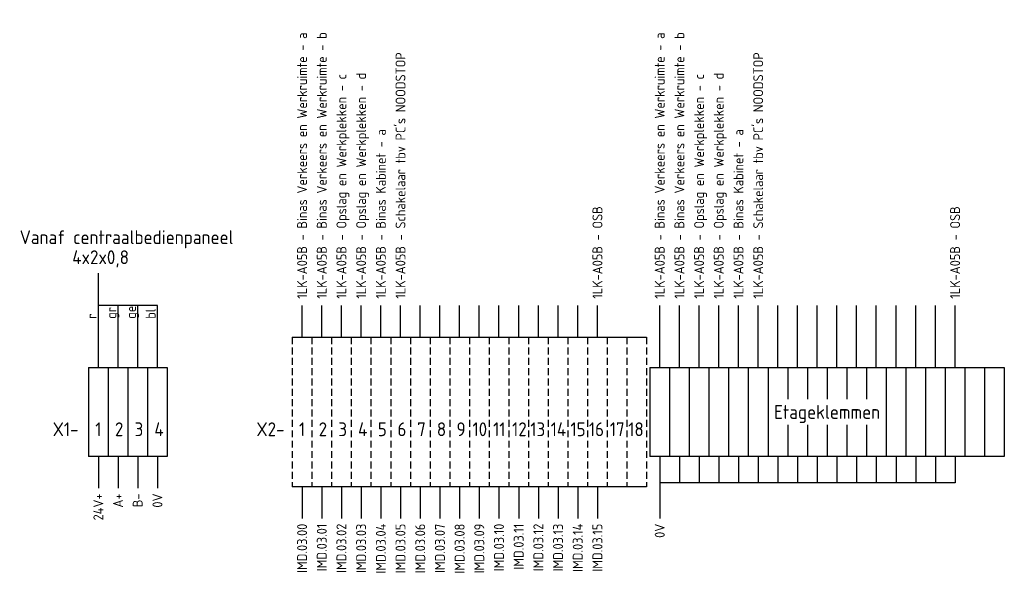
# Model space of a CAD drawing. Extents: x -1224 to 18134, y -20786 to 3554.
# Tile 26 of 88: x 6940 to 7119, y -7371 to -7269. Entities that reach past the tile are written whole.
import ezdxf
from ezdxf.enums import TextEntityAlignment as Align

# ---------------------------------------------------------------- set-up
doc = ezdxf.new("R2010")
doc.units = 0
doc.linetypes.add('HIDDEN2', pattern=[1.875, 1.25, -0.625])
doc.layers.add('EL$1----', color=3, linetype='CONTINUOUS')
doc.styles.add('BURO-018', font='ISO.shx', dxfattribs={"height": 1.8})
doc.styles.add('BURO-025', font='ISO.shx', dxfattribs={"height": 2.5})

msp = doc.modelspace()

# ---------------------------------------------------------------- linework, layer by layer
at = {"layer": 'EL$1----', "color": 1}
for p, q in [((6954.73, -7331.61), (6954.73, -7314.55)), ((6965.43, -7320.4), (6954.73, -7320.4)), ((6958.29, -7331.61), (6958.29, -7320.4)), ((6961.86, -7331.61), (6961.86, -7320.4)), ((6965.43, -7331.61), (6965.43, -7320.4)), ((6991.64, -7326.14), (6991.64, -7320.4)), ((6995.21, -7326.14), (6995.21, -7320.4)), ((6998.77, -7326.14), (6998.77, -7320.4)), ((7002.34, -7326.14), (7002.34, -7320.4)), ((7005.91, -7326.14), (7005.91, -7320.4)), ((7009.47, -7326.14), (7009.47, -7320.4)), ((7013.04, -7326.14), (7013.04, -7320.4)), ((7016.61, -7326.14), (7016.61, -7320.4)), ((7020.18, -7326.14), (7020.18, -7320.4)), ((7023.74, -7326.14), (7023.74, -7320.4)), ((7027.31, -7326.14), (7027.31, -7320.4)), ((7030.88, -7326.14), (7030.88, -7320.4)), ((7034.44, -7326.14), (7034.44, -7320.4)), ((7038.01, -7326.14), (7038.01, -7320.4)), ((7041.58, -7326.14), (7041.58, -7320.4)), ((7045.15, -7326.14), (7045.15, -7320.4)), ((7056.43, -7331.61), (7056.43, -7320.4)), ((7060, -7331.61), (7060, -7320.4)), ((7063.57, -7331.61), (7063.57, -7320.4)), ((7067.13, -7331.61), (7067.13, -7320.4)), ((7070.7, -7331.61), (7070.7, -7320.4)), ((7074.27, -7331.61), (7074.27, -7320.4)), ((7077.84, -7331.61), (7077.84, -7320.4)), ((7081.4, -7331.61), (7081.4, -7320.4)), ((7084.97, -7331.61), (7084.97, -7320.4)), ((7088.54, -7331.61), (7088.54, -7320.4)), ((7092.1, -7331.61), (7092.1, -7320.4)), ((7095.67, -7331.61), (7095.67, -7320.4)), ((7099.24, -7331.61), (7099.24, -7320.4)), ((7102.81, -7331.61), (7102.81, -7320.4)), ((7106.37, -7331.61), (7106.37, -7320.4)), ((7109.94, -7331.61), (7109.94, -7320.4)), ((6954.73, -7347.76), (6954.73, -7353.5)), ((6958.29, -7347.76), (6958.29, -7353.5)), ((6961.86, -7347.76), (6961.86, -7353.5)), ((6965.43, -7347.76), (6965.43, -7353.5)), ((7056.43, -7347.76), (7056.43, -7358.97)), ((7060, -7347.76), (7060, -7352.53)), ((7063.57, -7347.76), (7063.57, -7352.53)), ((7067.13, -7347.76), (7067.13, -7352.53)), ((7070.7, -7347.76), (7070.7, -7352.53)), ((7074.27, -7347.76), (7074.27, -7352.53)), ((7077.84, -7347.76), (7077.84, -7352.53)), ((7081.4, -7347.76), (7081.4, -7352.53)), ((7084.97, -7347.76), (7084.97, -7352.53)), ((7088.54, -7347.76), (7088.54, -7352.53)), ((7092.1, -7347.76), (7092.1, -7352.53)), ((7095.67, -7347.76), (7095.67, -7352.53)), ((7099.24, -7347.76), (7099.24, -7352.53)), ((7102.81, -7347.76), (7102.81, -7352.53)), ((7106.37, -7347.76), (7106.37, -7352.53)), ((7109.94, -7347.76), (7109.94, -7352.53)), ((7060, -7352.53), (7056.43, -7352.53)), ((7063.57, -7352.53), (7060, -7352.53)), ((7067.13, -7352.53), (7063.57, -7352.53)), ((7070.7, -7352.53), (7067.13, -7352.53)), ((7074.27, -7352.53), (7070.7, -7352.53)), ((7077.84, -7352.53), (7074.27, -7352.53)), ((7081.4, -7352.53), (7077.84, -7352.53)), ((7084.97, -7352.53), (7081.4, -7352.53)), ((7088.54, -7352.53), (7084.97, -7352.53)), ((7092.1, -7352.53), (7088.54, -7352.53)), ((7095.67, -7352.53), (7092.1, -7352.53)), ((7099.24, -7352.53), (7095.67, -7352.53)), ((7102.81, -7352.53), (7099.24, -7352.53)), ((7106.37, -7352.53), (7102.81, -7352.53)), ((7109.94, -7352.53), (7106.37, -7352.53)), ((6991.64, -7353.23), (6991.64, -7358.97)), ((6995.21, -7353.23), (6995.21, -7358.97)), ((6998.77, -7353.23), (6998.77, -7358.97)), ((7002.34, -7353.23), (7002.34, -7358.97)), ((7005.91, -7353.23), (7005.91, -7358.97)), ((7009.47, -7353.23), (7009.47, -7358.97)), ((7013.04, -7353.23), (7013.04, -7358.97)), ((7016.61, -7353.23), (7016.61, -7358.97)), ((7020.18, -7353.23), (7020.18, -7358.97)), ((7023.74, -7353.23), (7023.74, -7358.97)), ((7027.31, -7353.23), (7027.31, -7358.97)), ((7030.88, -7353.23), (7030.88, -7358.97)), ((7034.44, -7353.23), (7034.44, -7358.97)), ((7038.01, -7353.23), (7038.01, -7358.97)), ((7041.58, -7353.23), (7041.58, -7358.97)), ((7045.15, -7353.23), (7045.15, -7358.97))]:
    msp.add_line(p, q, dxfattribs=at)
at = {"layer": 'EL$1----', "color": 1, "linetype": 'Continuous'}
for p, q in [((6989.85, -7326.14), (6993.42, -7326.14)), ((6993.42, -7326.14), (6996.99, -7326.14)), ((6996.99, -7326.14), (7000.56, -7326.14)), ((7000.56, -7326.14), (7004.12, -7326.14)), ((7004.12, -7326.14), (7007.69, -7326.14)), ((7007.69, -7326.14), (7011.26, -7326.14)), ((7011.26, -7326.14), (7014.82, -7326.14)), ((7014.82, -7326.14), (7018.39, -7326.14)), ((7018.39, -7326.14), (7021.96, -7326.14)), ((7021.96, -7326.14), (7025.53, -7326.14)), ((7025.53, -7326.14), (7029.09, -7326.14)), ((7029.09, -7326.14), (7032.66, -7326.14)), ((7032.66, -7326.14), (7036.23, -7326.14)), ((7036.23, -7326.14), (7039.79, -7326.14)), ((7039.79, -7326.14), (7043.36, -7326.14)), ((7043.36, -7326.14), (7046.93, -7326.14)), ((7046.93, -7326.14), (7050.5, -7326.14)), ((7050.5, -7326.14), (7054.06, -7326.14)), ((6993.42, -7353.23), (6989.85, -7353.23)), ((6996.99, -7353.23), (6993.42, -7353.23)), ((7000.56, -7353.23), (6996.99, -7353.23)), ((7004.12, -7353.23), (7000.56, -7353.23)), ((7007.69, -7353.23), (7004.12, -7353.23)), ((7011.26, -7353.23), (7007.69, -7353.23)), ((7014.82, -7353.23), (7011.26, -7353.23)), ((7018.39, -7353.23), (7014.82, -7353.23)), ((7021.96, -7353.23), (7018.39, -7353.23)), ((7025.53, -7353.23), (7021.96, -7353.23)), ((7029.09, -7353.23), (7025.53, -7353.23)), ((7032.66, -7353.23), (7029.09, -7353.23)), ((7036.23, -7353.23), (7032.66, -7353.23)), ((7039.79, -7353.23), (7036.23, -7353.23)), ((7043.36, -7353.23), (7039.79, -7353.23)), ((7046.93, -7353.23), (7043.36, -7353.23)), ((7050.5, -7353.23), (7046.93, -7353.23)), ((7054.06, -7353.23), (7050.5, -7353.23))]:
    msp.add_line(p, q, dxfattribs=at)
at = {"layer": 'EL$1----', "color": 1, "linetype": 'HIDDEN2'}
for p, q in [((6989.85, -7326.14), (6989.85, -7353.23)), ((6993.42, -7326.14), (6993.42, -7353.23)), ((6993.42, -7326.14), (6993.42, -7353.23)), ((6996.99, -7326.14), (6996.99, -7353.23)), ((6996.99, -7326.14), (6996.99, -7353.23)), ((7000.56, -7326.14), (7000.56, -7353.23)), ((7000.56, -7326.14), (7000.56, -7353.23)), ((7004.12, -7326.14), (7004.12, -7353.23)), ((7004.12, -7326.14), (7004.12, -7353.23)), ((7007.69, -7326.14), (7007.69, -7353.23)), ((7007.69, -7326.14), (7007.69, -7353.23)), ((7011.26, -7326.14), (7011.26, -7353.23)), ((7011.26, -7326.14), (7011.26, -7353.23)), ((7014.82, -7326.14), (7014.82, -7353.23)), ((7014.82, -7326.14), (7014.82, -7353.23)), ((7018.39, -7326.14), (7018.39, -7353.23)), ((7018.39, -7326.14), (7018.39, -7353.23)), ((7021.96, -7326.14), (7021.96, -7353.23)), ((7021.96, -7326.14), (7021.96, -7353.23)), ((7025.53, -7326.14), (7025.53, -7353.23)), ((7025.53, -7326.14), (7025.53, -7353.23)), ((7029.09, -7326.14), (7029.09, -7353.23)), ((7029.09, -7326.14), (7029.09, -7353.23)), ((7032.66, -7326.14), (7032.66, -7353.23)), ((7032.66, -7326.14), (7032.66, -7353.23)), ((7036.23, -7326.14), (7036.23, -7353.23)), ((7036.23, -7326.14), (7036.23, -7353.23)), ((7039.79, -7326.14), (7039.79, -7353.23)), ((7039.79, -7326.14), (7039.79, -7353.23)), ((7043.36, -7326.14), (7043.36, -7353.23)), ((7043.36, -7326.14), (7043.36, -7353.23)), ((7046.93, -7326.14), (7046.93, -7353.23)), ((7046.93, -7326.14), (7046.93, -7353.23)), ((7046.93, -7326.14), (7046.93, -7353.23)), ((7046.93, -7326.14), (7046.93, -7353.23)), ((7050.5, -7326.14), (7050.5, -7353.23)), ((7050.5, -7326.14), (7050.5, -7353.23)), ((7054.06, -7326.14), (7054.06, -7353.23))]:
    msp.add_line(p, q, dxfattribs=at)
at = {"layer": 'EL$1----'}
for p, q in [((6952.94, -7331.61), (6956.51, -7331.61)), ((6952.94, -7331.61), (6952.94, -7347.76)), ((6956.51, -7331.61), (6956.51, -7347.76)), ((6956.51, -7331.61), (6960.08, -7331.61)), ((6956.51, -7331.61), (6956.51, -7347.76)), ((6960.08, -7331.61), (6960.08, -7347.76)), ((6960.08, -7331.61), (6963.65, -7331.61)), ((6960.08, -7331.61), (6960.08, -7347.76)), ((6963.65, -7331.61), (6963.65, -7347.76)), ((6963.65, -7331.61), (6967.21, -7331.61)), ((6963.65, -7331.61), (6963.65, -7347.76)), ((6967.21, -7331.61), (6967.21, -7347.76)), ((6967.21, -7331.61), (6967.21, -7347.76)), ((6967.21, -7331.61), (6967.21, -7347.76)), ((6967.21, -7331.61), (6967.21, -7347.76)), ((7054.65, -7331.61), (7058.22, -7331.61)), ((7054.65, -7331.61), (7054.65, -7347.76)), ((7058.22, -7331.61), (7058.22, -7347.76)), ((7058.22, -7331.61), (7061.78, -7331.61)), ((7058.22, -7331.61), (7058.22, -7347.76)), ((7061.78, -7331.61), (7061.78, -7347.76)), ((7061.78, -7331.61), (7065.35, -7331.61)), ((7061.78, -7331.61), (7061.78, -7347.76)), ((7065.35, -7331.61), (7065.35, -7347.76)), ((7065.35, -7331.61), (7068.92, -7331.61)), ((7068.92, -7331.61), (7068.92, -7347.76)), ((7068.92, -7331.61), (7072.48, -7331.61)), ((7068.92, -7331.61), (7068.92, -7347.76)), ((7072.48, -7331.61), (7072.48, -7347.76)), ((7072.48, -7331.61), (7076.05, -7331.61)), ((7072.48, -7331.61), (7072.48, -7347.76)), ((7076.05, -7331.61), (7076.05, -7347.76)), ((7076.05, -7331.61), (7079.62, -7331.61)), ((7076.05, -7331.61), (7076.05, -7347.76)), ((7079.62, -7331.61), (7079.62, -7337.34)), ((7079.62, -7331.61), (7083.19, -7331.61)), ((7079.62, -7331.61), (7079.62, -7337.34)), ((7083.19, -7331.61), (7083.19, -7337.34)), ((7083.19, -7331.61), (7086.75, -7331.61)), ((7083.19, -7331.61), (7083.19, -7337.34)), ((7086.75, -7331.61), (7086.75, -7337.34)), ((7086.75, -7331.61), (7090.32, -7331.61)), ((7086.75, -7331.61), (7086.75, -7337.34)), ((7090.32, -7331.61), (7090.32, -7337.34)), ((7090.32, -7331.61), (7090.32, -7337.34)), ((7090.32, -7331.61), (7093.89, -7331.61)), ((7093.89, -7331.61), (7093.89, -7337.34)), ((7093.89, -7331.61), (7097.45, -7331.61)), ((7093.89, -7331.61), (7093.89, -7337.34)), ((7097.45, -7331.61), (7097.45, -7347.76)), ((7097.45, -7331.61), (7101.02, -7331.61)), ((7097.45, -7331.61), (7097.45, -7347.76)), ((7101.02, -7331.61), (7101.02, -7347.76)), ((7101.02, -7331.61), (7104.59, -7331.61)), ((7101.02, -7331.61), (7101.02, -7347.76)), ((7104.59, -7331.61), (7104.59, -7347.76)), ((7104.59, -7331.61), (7108.16, -7331.61)), ((7104.59, -7331.61), (7104.59, -7347.76)), ((7108.16, -7331.61), (7108.16, -7347.76)), ((7108.16, -7331.61), (7111.72, -7331.61)), ((7108.16, -7331.61), (7108.16, -7347.76)), ((7111.72, -7331.61), (7111.72, -7347.76)), ((7111.72, -7331.61), (7111.72, -7347.76)), ((7111.72, -7331.61), (7111.72, -7347.76)), ((7111.72, -7331.61), (7115.29, -7331.61)), ((7111.72, -7331.61), (7111.72, -7347.76)), ((7115.29, -7331.61), (7115.29, -7347.76)), ((7115.29, -7331.61), (7118.86, -7331.61)), ((7115.29, -7331.61), (7115.29, -7347.76)), ((7118.86, -7331.61), (7118.86, -7347.76)), ((7118.86, -7331.61), (7118.86, -7347.76)), ((7079.62, -7342.03), (7079.62, -7347.76)), ((7079.62, -7342.03), (7079.62, -7347.76)), ((7083.19, -7342.03), (7083.19, -7347.76)), ((7083.19, -7342.03), (7083.19, -7347.76)), ((7086.75, -7342.03), (7086.75, -7347.76)), ((7086.75, -7342.03), (7086.75, -7347.76)), ((7090.32, -7342.03), (7090.32, -7347.76)), ((7090.32, -7342.03), (7090.32, -7347.76)), ((7093.89, -7342.03), (7093.89, -7347.76)), ((7093.89, -7342.03), (7093.89, -7347.76)), ((6956.51, -7347.76), (6952.94, -7347.76)), ((6960.08, -7347.76), (6956.51, -7347.76)), ((6963.65, -7347.76), (6960.08, -7347.76)), ((6967.21, -7347.76), (6963.65, -7347.76)), ((7058.22, -7347.76), (7054.65, -7347.76)), ((7061.78, -7347.76), (7058.22, -7347.76)), ((7065.35, -7347.76), (7061.78, -7347.76)), ((7068.92, -7347.76), (7065.35, -7347.76)), ((7072.48, -7347.76), (7068.92, -7347.76)), ((7076.05, -7347.76), (7072.48, -7347.76)), ((7079.62, -7347.76), (7076.05, -7347.76)), ((7083.19, -7347.76), (7079.62, -7347.76)), ((7086.75, -7347.76), (7083.19, -7347.76)), ((7090.32, -7347.76), (7086.75, -7347.76)), ((7093.89, -7347.76), (7090.32, -7347.76)), ((7097.45, -7347.76), (7093.89, -7347.76)), ((7101.02, -7347.76), (7097.45, -7347.76)), ((7104.59, -7347.76), (7101.02, -7347.76)), ((7108.16, -7347.76), (7104.59, -7347.76)), ((7111.72, -7347.76), (7108.16, -7347.76)), ((7115.29, -7347.76), (7111.72, -7347.76)), ((7118.86, -7347.76), (7115.29, -7347.76))]:
    msp.add_line(p, q, dxfattribs=at)

# ---------------------------------------------------------------- texts
at = {"layer": 'EL$1----', "color": 1, "style": 'BURO-018'}
for s, p in [('1LK-A05B - Binas Verkeers en Werkruimte - a', (6991.64, -7319.18)), ('1LK-A05B - Binas Verkeers en Werkruimte - b', (6995.21, -7319.18)), ('1LK-A05B - Binas Verkeers en Werkruimte - a', (7056.43, -7319.18)), ('1LK-A05B - Binas Verkeers en Werkruimte - b', (7060, -7319.18)), ("1LK-A05B - Schakelaar tbv PC's NOODSTOP", (7009.47, -7319.18)), ("1LK-A05B - Schakelaar tbv PC's NOODSTOP", (7074.27, -7319.18)), ('1LK-A05B - Opslag en Werkplekken - c', (6998.77, -7319.18)), ('1LK-A05B - Opslag en Werkplekken - d', (7002.34, -7319.18)), ('1LK-A05B - Opslag en Werkplekken - c', (7063.57, -7319.18)), ('1LK-A05B - Opslag en Werkplekken - d', (7067.13, -7319.18)), ('1LK-A05B - Binas Kabinet - a', (7005.91, -7319.18)), ('1LK-A05B - Binas Kabinet - a', (7070.7, -7319.18)), ('1LK-A05B - OSB', (7045.15, -7319.18)), ('1LK-A05B - OSB', (7109.94, -7319.18))]:
    msp.add_text(s, height=1.8, rotation=90, dxfattribs=at).set_placement(p, align=Align.MIDDLE_LEFT)
at = {"layer": 'EL$1----', "color": 1, "style": 'BURO-025'}
for s, p in [('Vanaf centraalbedienpaneel', (6940.48, -7309.31)), ('4x2x0,8', (6950, -7312.93)), ('X1-', (6946.46, -7344.07)), ('1', (6954.17, -7344.07)), ('2', (6957.73, -7344.07)), ('3', (6961.3, -7344.07)), ('4', (6964.87, -7344.07)), ('X2-', (6983.37, -7344.07)), ('1', (6991.08, -7344.07)), ('2', (6994.64, -7344.07)), ('3', (6998.21, -7344.07)), ('4', (7001.78, -7344.07)), ('5', (7005.35, -7344.07)), ('6', (7008.91, -7344.07)), ('7', (7012.48, -7344.07)), ('8', (7016.05, -7344.07)), ('9', (7019.61, -7344.07)), ('10', (7022.5, -7344.07)), ('11', (7026.24, -7344.07)), ('12', (7029.68, -7344.07)), ('13', (7032.99, -7344.07)), ('14', (7036.68, -7344.07)), ('15', (7040.25, -7344.07)), ('16', (7043.59, -7344.07)), ('17', (7047.38, -7344.07)), ('18', (7050.72, -7344.07))]:
    msp.add_text(s, height=2.5, dxfattribs=at).set_placement(p)
at = {"layer": 'EL$1----', "color": 2, "style": 'BURO-018'}
for s, p in [('gr', (6957.97, -7322.82)), ('ge', (6961.54, -7322.82)), ('r', (6954.41, -7322.82)), ('bl', (6965.11, -7322.82))]:
    msp.add_text(s, height=1.8, rotation=90, dxfattribs=at).set_placement(p)
at = {"layer": 'EL$1----', "color": 1, "style": 'BURO-025'}
msp.add_text('Etageklemmen', height=2.5, dxfattribs=at).set_placement((7086.75, -7339.69), align=Align.MIDDLE_CENTER)
at = {"layer": 'EL$1----', "color": 1, "style": 'BURO-018'}
for s, p in [('24V+', (6954.73, -7354.44)), ('A+', (6958.29, -7354.44)), ('B-', (6961.86, -7354.44)), ('0V', (6965.43, -7354.44)), ('IMD.03.00', (6991.64, -7359.91)), ('IMD.03.01', (6995.21, -7359.91)), ('IMD.03.02', (6998.77, -7359.91)), ('IMD.03.03', (7002.34, -7359.91)), ('IMD.03.04', (7005.91, -7359.91)), ('IMD.03.05', (7009.47, -7359.91)), ('IMD.03.06', (7013.04, -7359.91)), ('IMD.03.07', (7016.61, -7359.91)), ('IMD.03.08', (7020.18, -7359.91)), ('IMD.03.09', (7023.74, -7359.91)), ('IMD.03.10', (7027.31, -7359.91)), ('IMD.03.11', (7030.88, -7359.91)), ('IMD.03.12', (7034.44, -7359.91)), ('IMD.03.13', (7038.01, -7359.91)), ('IMD.03.14', (7041.58, -7359.91)), ('IMD.03.15', (7045.15, -7359.91)), ('0V', (7056.43, -7359.91))]:
    msp.add_text(s, height=1.8, rotation=90, dxfattribs=at).set_placement(p, align=Align.MIDDLE_RIGHT)

doc.saveas('drawing.dxf')
